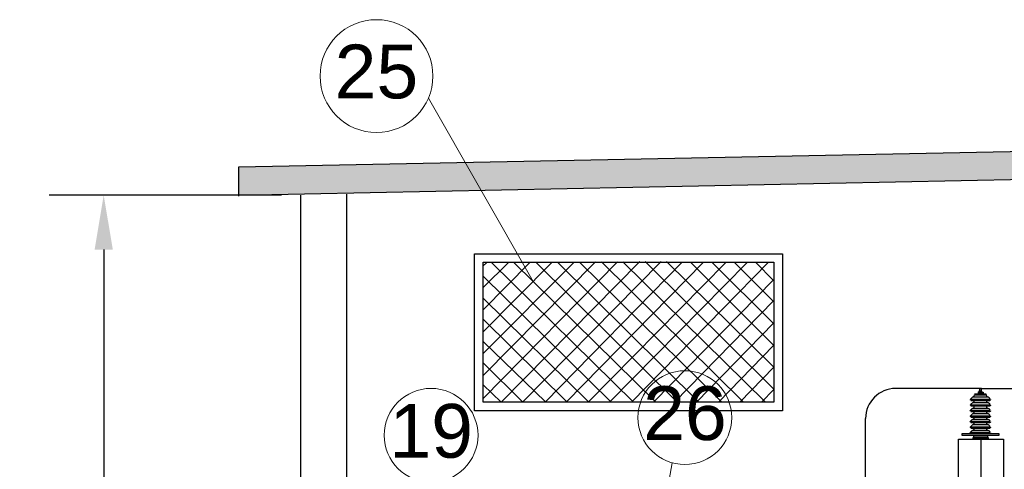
# Model space of a CAD drawing. Header units: millimetres. Extents: x 4476070 to 4476182, y -30324732 to -30324697.
# Tile 47 of 70: x 4476113.08 to 4476116.33, y -30324720.67 to -30324719.19. Entities that reach past the tile are written whole.
import ezdxf

# ---------------------------------------------------------------- set-up
doc = ezdxf.new("R2010")
doc.units = ezdxf.units.MM
doc.layers.add('BUCHA DE PASSAGEM', color=20, linetype='Continuous')
doc.layers.add('EL-ARQUITETÔNICO', color=8, linetype='Continuous', lineweight=5)
doc.styles.add('ARIAL', font='arial.ttf')
doc.styles.get("Standard").update_dxf_attribs({"font": 'arial.ttf'})
doc.dimstyles.get("Standard").update_dxf_attribs({"dimtxt": 0.18, "dimasz": 0.18, "dimexe": 0.18, "dimexo": 0.0625, "dimgap": 0.09, "dimtad": 0, "dimtih": 1, "dimtoh": 1, "dimdec": 4, "dimzin": 0, "dimdsep": 46, "dimtxsty": 'Standard', "dimcen": 0.09, "dimadec": 0, "dimazin": 0, "dimtfac": 1, "dimtdec": 4, "dimtofl": 0, "dimtmove": 0, "dimatfit": 3, "dimfxl": 1, "dimtolj": 1, "dimtzin": 0, "dimarcsym": 0})

# ---------------------------------------------------------------- blocks, each defined once
blk = doc.blocks.new('_CLOSEDFILLED')
at = {"color": 0, "lineweight": -2, "true_color": 0x000000}
blk.add_line((-1, 0), (-2, 0), dxfattribs=at)
blk.add_solid([(-1, 0.167), (0, 0), (-1, 0.167), (-1, -0.167)], dxfattribs=at)
blk = doc.blocks.new('*D152')
at = {"color": 0, "lineweight": -2, "transparency": 16777216}
for p, q in [((4476113.9427, -30324719.7697), (4476113.1763, -30324719.7697)), ((4476113.3563, -30324719.9497), (4476113.3563, -30324721.0056)), ((4476113.3563, -30324722.6161), (4476113.3563, -30324721.4019)), ((4476113.9427, -30324722.7961), (4476113.1763, -30324722.7961))]:
    blk.add_line(p, q, dxfattribs=at)
at = {"layer": 'Defpoints', "color": 0, "transparency": 16777216}
for p in [(4476113.3563, -30324719.7697), (4476114.0052, -30324719.7697), (4476114.0052, -30324722.7961)]:
    blk.add_point(p, dxfattribs=at)
at = {"color": 0, "lineweight": -2, "transparency": 16777216, "xscale": 0.18, "yscale": 0.18, "zscale": 0.18}
for p, rotation in [((4476113.3563, -30324719.7697), 90), ((4476113.3563, -30324722.7961), 270)]:
    blk.add_blockref('_CLOSEDFILLED', p, dxfattribs=dict(at, rotation=rotation))
at = {"color": 0, "transparency": 16777216, "insert": (4476113.3563, -30324721.2038), "char_height": 0.18, "width": 0.107423, "attachment_point": 5}
blk.add_mtext('3,0m', dxfattribs=at)

msp = doc.modelspace()

# ---------------------------------------------------------------- hatches: boundary and pattern name
at = {"true_color": 0x000000}
h = msp.add_hatch(dxfattribs=at)
h.set_pattern_fill('AR-CONC', color=18, scale=0.0007)
h.set_pattern_definition([(50, (-14.41647, -13.5471), (0.1275292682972, -0.01115735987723), [0.013335, -0.146685]), (355, (-14.41647, -13.5471), (-0.0246703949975, 0.1337397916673), [0.010668, -0.117348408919]), (100.4514447, (-14.40584, -13.54803), (0.10285887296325, 0.12258242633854), [0.01133300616, -0.12466317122]), (46.1842, (-14.41647, -13.51154), (0.1897553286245, -0.0294296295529), [0.0200025, -0.2200275]), (96.63555761, (-14.40065, -13.514), (0.166182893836, 0.1731982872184), [0.016999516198, -0.186994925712]), (351.18415117, (-14.41647, -13.51154), (0.1661828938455, 0.1731982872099), [0.016001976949, -0.176021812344]), (21, (-14.39869, -13.52043), (0.1061300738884, -0.07158563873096), [0.013335, -0.146685]), (326, (-14.39869, -13.52043), (0.04326141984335, 0.1289315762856), [0.010668, -0.117348]), (71.451445, (-14.38984, -13.5264), (0.1493914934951, 0.05734593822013), [0.01133300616, -0.12466295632]), (37.5, (-14.416465, -13.547103), (0.002162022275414, 0.05918852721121), [0, -0.1159256, 0, -0.119126, 0, -0.1177925]), (7.5, (-14.416465, -13.5471), (0.04677376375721, 0.07012640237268), [0, -0.0679196, 0, -0.1132586, 0, -0.0448945]), (327.5, (-14.456115, -13.547103), (0.09491341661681, -0.00401012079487), [0, -0.04445, 0, -0.138684, 0, -0.184023]), (317.5, (-14.473895, -13.5471), (0.10369042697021, 0.01779854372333), [0, -0.057785, 0, -0.0921004, 0, -0.130683])])
h.paths.add_polyline_path([(4476114.16592, -30324722.8099), (4476114.16592, -30324722.79614), (4476114.15754, -30324722.79614), (4476114.00525, -30324722.79614), (4476114.00525, -30324722.84473), (4476113.50176, -30324722.84473), (4476113.50176, -30324722.94838), (4476114.00682, -30324722.94838), (4476114.00682, -30324722.96833), (4476114.01637, -30324722.96833, 0.4142136)])
h.paths.add_polyline_path([(4476114.2134, -30324722.9761, -0.2226329), (4476114.01637, -30324723.07206), (4476114.00682, -30324723.07206), (4476114.00682, -30324723.39715), (4476114.2134, -30324723.39715)])
h.paths.add_polyline_path([(4476118.06154, -30324722.79614), (4476116.36263, -30324722.79614), (4476116.32351, -30324722.79614), (4476116.06865, -30324722.79614), (4476114.27073, -30324722.79614), (4476114.27073, -30324722.8099, -0.137394), (4476114.23518, -30324722.9446), (4476118.06154, -30324722.9446)])
h.paths.add_polyline_path([(4476119.93068, -30324722.79614), (4476118.34231, -30324722.79614), (4476118.06154, -30324722.79614), (4476118.06154, -30324722.9446), (4476119.93068, -30324722.9446)])
h.paths.add_polyline_path([(4476120.85642, -30324722.84518), (4476120.35928, -30324722.84518), (4476120.35928, -30324722.79614), (4476120.03548, -30324722.79614), (4476120.03548, -30324722.9446), (4476120.15932, -30324722.9446), (4476120.15932, -30324723.2874, 0.0420636), (4476120.18503, -30324723.29031), (4476120.36259, -30324723.29031), (4476120.36259, -30324722.94815), (4476120.85642, -30324722.94815)])
h.paths.add_polyline_path([(4476121.01484, -30324722.89195), (4476120.94402, -30324722.89195), (4476120.94402, -30324722.84912), (4476120.86352, -30324722.84912), (4476120.86352, -30324722.94815), (4476120.85642, -30324722.94815), (4476120.85642, -30324723.6331), (4476121.01484, -30324723.6331), (4476121.01484, -30324723.52509)])
h.paths.add_polyline_path([(4476121.75659, -30324722.84353), (4476121.65037, -30324722.84353), (4476121.65037, -30324722.89195), (4476121.59446, -30324722.89195), (4476121.59446, -30324723.63496), (4476121.75659, -30324723.63496)])
h.paths.add_polyline_path([(4476120.35928, -30324719.63732), (4476120.35928, -30324719.54441), (4476113.80143, -30324719.67677), (4476113.80143, -30324719.76968)])

# ---------------------------------------------------------------- linework, layer by layer
at = {"color": 18, "true_color": 0x000000}
for p, q in [((4476113.80143, -30324719.67677), (4476120.35928, -30324719.54441)), ((4476113.80143, -30324719.76968), (4476120.35928, -30324719.63732)), ((4476113.80143, -30324719.77379), (4476113.80143, -30324719.67677)), ((4476114.00525, -30324719.76968), (4476114.00525, -30324722.79614)), ((4476114.15754, -30324722.79614), (4476114.15754, -30324719.76661)), ((4476116.17467, -30324722.79614), (4476116.17467, -30324720.57457)), ((4476116.17467, -30324720.57457), (4476116.32351, -30324720.57457)), ((4476116.24909, -30324720.57457), (4476116.24909, -30324720.95002)), ((4476116.32351, -30324720.57457), (4476116.32351, -30324722.79614))]:
    msp.add_line(p, q, dxfattribs=at)
at = {"color": 5}
for p, q in [((4476116.24748, -30324720.40749), (4476115.96805, -30324720.40749)), ((4476116.24748, -30324720.40749), (4476116.55586, -30324720.40749)), ((4476115.8688, -30324720.77168), (4476115.8688, -30324720.50674))]:
    msp.add_line(p, q, dxfattribs=at)
at = {"color": 1}
for points in [[(4476114.57918, -30324719.96299), (4476115.59431, -30324719.96299), (4476115.59431, -30324720.48114), (4476114.57918, -30324720.48114)], [(4476114.60742, -30324719.99123), (4476115.56608, -30324719.99123), (4476115.56608, -30324720.4529), (4476114.60742, -30324720.4529)]]:
    msp.add_lwpolyline(points, close=True, dxfattribs=at)
at = {"color": 251, "lineweight": 13, "true_color": 0x626366}
for points in [[(4476114.60742, -30324720.44007), (4476115.05111, -30324719.98974)], [(4476114.60742, -30324720.36428), (4476114.97815, -30324719.99029)], [(4476114.60742, -30324720.29162), (4476114.90766, -30324719.99082)], [(4476114.60742, -30324720.22086), (4476114.8347, -30324719.99136)], [(4476114.60742, -30324720.14809), (4476114.76173, -30324719.99191)], [(4476114.60742, -30324720.07472), (4476114.69125, -30324719.99243)], [(4476114.60742, -30324720.00293), (4476114.61828, -30324719.99298)], [(4476115.10306, -30324720.4529), (4476114.63598, -30324719.99285)], [(4476114.66706, -30324720.4529), (4476115.12408, -30324719.9892)], [(4476115.17658, -30324720.4529), (4476114.70895, -30324719.9923)], [(4476114.73693, -30324720.4529), (4476115.19446, -30324719.98867)], [(4476115.24763, -30324720.4529), (4476114.78191, -30324719.99176)], [(4476114.81187, -30324720.4529), (4476115.26439, -30324719.99123)], [(4476115.31864, -30324720.4529), (4476114.85229, -30324719.99123)], [(4476114.88174, -30324720.4529), (4476115.33435, -30324719.99123)], [(4476115.39464, -30324720.4529), (4476114.92526, -30324719.99068)], [(4476114.95421, -30324720.4529), (4476115.40923, -30324719.99123)], [(4476115.46568, -30324720.4529), (4476114.99823, -30324719.99014)], [(4476115.02418, -30324720.4529), (4476115.47919, -30324719.99123)], [(4476115.53907, -30324720.4529), (4476115.06871, -30324719.98961)], [(4476115.09657, -30324720.4529), (4476115.54908, -30324719.99123)], [(4476115.56608, -30324720.41002), (4476115.14168, -30324719.98907)], [(4476115.56608, -30324720.33739), (4476115.21205, -30324719.98854)], [(4476115.56608, -30324720.26563), (4476115.29087, -30324719.99123)], [(4476115.56608, -30324720.19401), (4476115.3618, -30324719.99123)], [(4476115.56608, -30324720.12131), (4476115.4353, -30324719.99123)], [(4476115.56608, -30324720.05254), (4476115.50618, -30324719.99123)], [(4476115.02954, -30324720.4529), (4476114.60742, -30324720.03694)], [(4476115.169, -30324720.4529), (4476115.56608, -30324720.04793)], [(4476114.95602, -30324720.4529), (4476114.60742, -30324720.10962)], [(4476115.23894, -30324720.4529), (4476115.56608, -30324720.1176)], [(4476114.88511, -30324720.4529), (4476114.60742, -30324720.17925)], [(4476115.31127, -30324720.4529), (4476115.56608, -30324720.19139)], [(4476114.81394, -30324720.4529), (4476114.60742, -30324720.25275)], [(4476115.38367, -30324720.4529), (4476115.56608, -30324720.26421)], [(4476114.73817, -30324720.4529), (4476114.60742, -30324720.3227)], [(4476115.45365, -30324720.4529), (4476115.56608, -30324720.33694)], [(4476114.66699, -30324720.45298), (4476114.60742, -30324720.39511)], [(4476115.52603, -30324720.4529), (4476115.56608, -30324720.41089)]]:
    msp.add_lwpolyline(points, dxfattribs=at)
at = {"color": 5}
msp.add_arc((4476115.96805, -30324720.50674), 0.09925, 90, 180, dxfattribs=at)
at = {"layer": 'BUCHA DE PASSAGEM'}
for p, q in [((4476116.24478, -30324720.41612), (4476116.24478, -30324720.41992)), ((4476116.24943, -30324720.41612), (4476116.24943, -30324720.41992)), ((4476116.21454, -30324720.44262), (4476116.27987, -30324720.44262)), ((4476116.21627, -30324720.44686), (4476116.27814, -30324720.44686)), ((4476116.22381, -30324720.43517), (4476116.2706, -30324720.43517)), ((4476116.22381, -30324720.45357), (4476116.2706, -30324720.45357)), ((4476116.24274, -30324720.42332), (4476116.24274, -30324720.42668)), ((4476116.24712, -30324720.42332), (4476116.24712, -30324720.42668)), ((4476116.25224, -30324720.42332), (4476116.25224, -30324720.42668)), ((4476116.21454, -30324720.46102), (4476116.27987, -30324720.46102)), ((4476116.21454, -30324720.47942), (4476116.27987, -30324720.47942)), ((4476116.21627, -30324720.46526), (4476116.27814, -30324720.46526)), ((4476116.21627, -30324720.48366), (4476116.27814, -30324720.48366)), ((4476116.22381, -30324720.47197), (4476116.2706, -30324720.47197)), ((4476116.21454, -30324720.49737), (4476116.27987, -30324720.49737)), ((4476116.21454, -30324720.51577), (4476116.27987, -30324720.51577)), ((4476116.21627, -30324720.50161), (4476116.27814, -30324720.50161)), ((4476116.21627, -30324720.52001), (4476116.27814, -30324720.52001)), ((4476116.22381, -30324720.48992), (4476116.2706, -30324720.48992)), ((4476116.22381, -30324720.50832), (4476116.2706, -30324720.50832)), ((4476116.21454, -30324720.53373), (4476116.27987, -30324720.53373)), ((4476116.21454, -30324720.55213), (4476116.27987, -30324720.55213)), ((4476116.21627, -30324720.53796), (4476116.27814, -30324720.53796)), ((4476116.22381, -30324720.52627), (4476116.2706, -30324720.52627)), ((4476116.22381, -30324720.54467), (4476116.2706, -30324720.54467)), ((4476116.21627, -30324720.55636), (4476116.27814, -30324720.55636))]:
    msp.add_line(p, q, dxfattribs=at)
for points in [[(4476116.23849, -30324720.41992), (4476116.25649, -30324720.41992), (4476116.25649, -30324720.42162), (4476116.23849, -30324720.42162)], [(4476116.23849, -30324720.42162), (4476116.25649, -30324720.42162), (4476116.25649, -30324720.42332), (4476116.23849, -30324720.42332)], [(4476116.24214, -30324720.41992), (4476116.25263, -30324720.41992), (4476116.25263, -30324720.41612), (4476116.24214, -30324720.41612)], [(4476116.24419, -30324720.41612), (4476116.25077, -30324720.41612), (4476116.25077, -30324720.40749), (4476116.24419, -30324720.40749)], [(4476116.22774, -30324720.42846), (4476116.2665, -30324720.42846), (4476116.2665, -30324720.42668), (4476116.22774, -30324720.42668)], [(4476116.18677, -30324720.55636), (4476116.30815, -30324720.55636), (4476116.30815, -30324720.56266), (4476116.18677, -30324720.56266)], [(4476116.22354, -30324720.56948), (4476116.27252, -30324720.56948), (4476116.27252, -30324720.57392), (4476116.22354, -30324720.57392)], [(4476116.22605, -30324720.56266), (4476116.27127, -30324720.56266), (4476116.27127, -30324720.56948), (4476116.22605, -30324720.56948)]]:
    msp.add_lwpolyline(points, close=True, dxfattribs=at)
msp.add_lwpolyline([(4476116.22492, -30324720.57457), (4476116.22492, -30324720.57392), (4476116.27164, -30324720.57392), (4476116.27164, -30324720.57457)], dxfattribs=at)
for centre, radius, start, end in [((4476116.21663, -30324720.44424), 0.00264, 142.19198, 262.05146), ((4476116.23191, -30324720.45473), 0.02116, 112.47567, 145.11532), ((4476116.23191, -30324720.47313), 0.02116, 112.47567, 145.11532), ((4476116.22186, -30324720.42891), 0.00656, 287.31341, 3.90045), ((4476116.22186, -30324720.44731), 0.00656, 287.31341, 3.90045), ((4476116.27255, -30324720.42891), 0.00656, 176.09955, 252.68659), ((4476116.27255, -30324720.44731), 0.00656, 176.09955, 252.68659), ((4476116.26251, -30324720.45473), 0.02116, 34.88468, 67.52433), ((4476116.26251, -30324720.47313), 0.02116, 34.88468, 67.52433), ((4476116.27778, -30324720.44424), 0.00264, 277.94854, 37.80802), ((4476116.21663, -30324720.46264), 0.00264, 142.19198, 262.05146), ((4476116.21663, -30324720.48104), 0.00264, 142.19198, 262.05146), ((4476116.23191, -30324720.49153), 0.02116, 112.47567, 145.11532), ((4476116.22186, -30324720.4657), 0.00656, 287.31341, 3.90045), ((4476116.22186, -30324720.48366), 0.00656, 287.31341, 3.90045), ((4476116.27255, -30324720.4657), 0.00656, 176.09955, 252.68659), ((4476116.27255, -30324720.48366), 0.00656, 176.09955, 252.68659), ((4476116.26251, -30324720.49153), 0.02116, 34.88468, 67.52433), ((4476116.27778, -30324720.46264), 0.00264, 277.94854, 37.80802), ((4476116.27778, -30324720.48104), 0.00264, 277.94854, 37.80802), ((4476116.21663, -30324720.49899), 0.00264, 142.19198, 262.05146), ((4476116.21663, -30324720.51739), 0.00264, 142.19198, 262.05146), ((4476116.23191, -30324720.50948), 0.02116, 112.47567, 145.11532), ((4476116.23191, -30324720.52788), 0.02116, 112.47567, 145.11532), ((4476116.22186, -30324720.50206), 0.00656, 287.31341, 3.90045), ((4476116.22186, -30324720.52001), 0.00656, 287.31341, 3.90045), ((4476116.27255, -30324720.50206), 0.00656, 176.09955, 252.68659), ((4476116.27255, -30324720.52001), 0.00656, 176.09955, 252.68659), ((4476116.26251, -30324720.50948), 0.02116, 34.88468, 67.52433), ((4476116.26251, -30324720.52788), 0.02116, 34.88468, 67.52433), ((4476116.27778, -30324720.49899), 0.00264, 277.94854, 37.80802), ((4476116.27778, -30324720.51739), 0.00264, 277.94854, 37.80802), ((4476116.21663, -30324720.53535), 0.00264, 142.19198, 262.05146), ((4476116.21663, -30324720.55375), 0.00264, 142.19198, 262.05146), ((4476116.23191, -30324720.54583), 0.02116, 112.47567, 145.11532), ((4476116.23191, -30324720.56423), 0.02116, 112.47567, 145.11532), ((4476116.22186, -30324720.53841), 0.00656, 287.31341, 3.90045), ((4476116.27255, -30324720.53841), 0.00656, 176.09955, 252.68659), ((4476116.26251, -30324720.54583), 0.02116, 34.88468, 67.52433), ((4476116.26251, -30324720.56423), 0.02116, 34.88468, 67.52433), ((4476116.27778, -30324720.53535), 0.00264, 277.94854, 37.80802), ((4476116.27778, -30324720.55375), 0.00264, 277.94854, 37.80802)]:
    msp.add_arc(centre, radius, start, end, dxfattribs=at)
at = {"layer": 'EL-ARQUITETÔNICO', "color": 0, "lineweight": 20}
for p, q in [((4476114.42709, -30324719.45006), (4476114.77213, -30324720.05454)), ((4476115.23055, -30324720.65249), (4476115.16256, -30324721.05839))]:
    msp.add_line(p, q, dxfattribs=at)
for centre, radius in [((4476114.25593, -30324719.37725), 0.18601), ((4476115.27272, -30324720.50366), 0.15469), ((4476114.43595, -30324720.56194), 0.15469)]:
    msp.add_circle(centre, radius, dxfattribs=at)

# ---------------------------------------------------------------- texts
at = {"color": 0, "lineweight": 20, "style": 'ARIAL'}
for s, p in [('25', (4476114.11794, -30324719.4508)), ('26', (4476115.13531, -30324720.57766)), ('19', (4476114.29853, -30324720.63594))]:
    msp.add_text(s, height=0.177377, dxfattribs=at).set_placement(p)

# ---------------------------------------------------------------- dimensions: what is measured, and where the dimension line sits
at = {"color": 251, "true_color": 0x636466}
dim = msp.add_linear_dim(base=(4476113.35627, -30324719.76968), p1=(4476114.00525, -30324722.79614), p2=(4476114.00525, -30324719.76968), angle=90, text='3,0m', dimstyle='Standard', override={"dimzin": 8, "dimtdec": 2, "dimtofl": 1, "dimtolj": 0, "dimtzin": 8}, dxfattribs=at)
dim.commit()
dim.dimension.update_dxf_attribs({"geometry": '*D152', "text_midpoint": (4476113.35627, -30324721.20377), "dimtype": 160})

doc.saveas('drawing.dxf')
